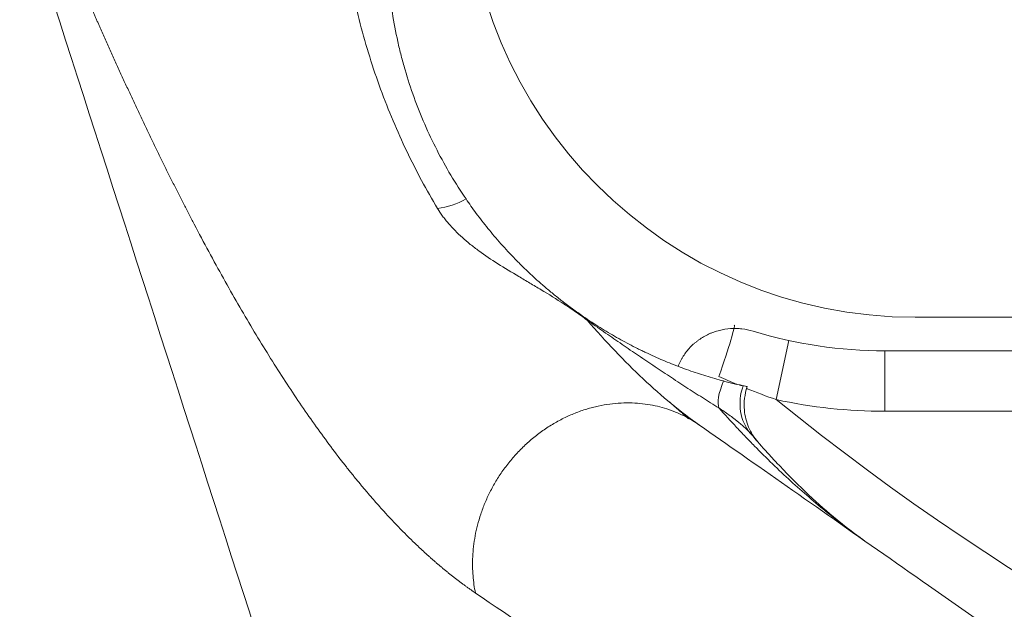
# Model space of a CAD drawing. Header units: millimetres. Extents: x -46 to 5160, y -5105 to -1541.
# Tile 55 of 104: x 3468 to 3500, y -4166 to -4146. Entities that reach past the tile are written whole.
import ezdxf

# ---------------------------------------------------------------- set-up
doc = ezdxf.new("R2010")
doc.units = ezdxf.units.MM
doc.header["$LTSCALE"] = 0.3175
doc.layers.add('1轮廓实线层', color=7, linetype='Continuous', lineweight=18)

msp = doc.modelspace()

# ---------------------------------------------------------------- linework, layer by layer
at = {"layer": '1轮廓实线层'}
for p, q in [((3497.50922, -4155.95634), (3507.73411, -4155.95634)), ((3493.32784, -4156.72854), (3492.90366, -4158.68304)), ((3496.50922, -4157.0698), (3496.50922, -4159.0698)), ((3496.50922, -4157.0698), (3598.50922, -4157.0698)), ((3598.50922, -4159.0698), (3496.50922, -4159.0698))]:
    msp.add_line(p, q, dxfattribs=at)
for centre, radius, start, end in [((3497.50922, -4141.0698), 14.88654, 180, 270), ((3496.50922, -4142.0698), 15, 253.05696, 270), ((3496.50922, -4142.0698), 17, 257.755021, 270), ((3547.50922, -4091.0698), 86.90983, 231.075089, 308.924911)]:
    msp.add_arc(centre, radius, start, end, dxfattribs=at)
for centre, major_axis, ratio, start_param, end_param in [((3481.84735, -4150.67384), (-1.72493, -1.01224), 0.78490079, 1.05303232, 1.56224184), ((3487.76763, -4154.43711), (-1.1479, -1.63778), 0.00252537, 0.17823711, 0.24271465), ((3490.85113, -4158.10058), (-0.66566, -1.88597), 0.04376723, 1.68571353, 3.14159265), ((3492.13306, -4157.35224), (-1.05379, -1.69986), 0.27516424, 5.30813452, 6.08248205), ((3493.57522, -4158.50425), (-1.52127, -1.29836), 0.83687692, 5.33317544, 6.28318531)]:
    msp.add_ellipse(centre, major_axis=major_axis, ratio=ratio, start_param=start_param, end_param=end_param, dxfattribs=at)
for points, knots in [([(3470.50272, -4146.3649), (3470.48724, -4146.32992), (3470.45628, -4146.25994), (3470.40984, -4146.15471), (3470.3634, -4146.04925), (3470.31695, -4145.94356), (3470.27049, -4145.83763), (3470.22403, -4145.73146), (3470.17756, -4145.62505), (3470.13108, -4145.51841), (3470.08459, -4145.41152), (3470.0381, -4145.3044), (3469.9916, -4145.19704), (3469.94508, -4145.08945), (3469.89856, -4144.98161), (3469.85203, -4144.87354), (3469.80549, -4144.76523), (3469.75894, -4144.65669), (3469.71238, -4144.5479), (3469.66582, -4144.43888), (3469.61924, -4144.32962), (3469.57265, -4144.22012), (3469.52604, -4144.11039), (3469.47943, -4144.00042), (3469.43281, -4143.89021), (3469.38617, -4143.77976), (3469.33953, -4143.66907), (3469.29287, -4143.55815), (3469.2462, -4143.44699), (3469.19951, -4143.33559), (3469.15282, -4143.22395), (3469.10611, -4143.11208), (3469.05939, -4142.99997), (3469.01265, -4142.88762), (3468.9659, -4142.77503), (3468.91914, -4142.6622), (3468.87237, -4142.54914), (3468.82558, -4142.43584), (3468.77877, -4142.3223), (3468.73195, -4142.20853), (3468.68512, -4142.09451), (3468.63827, -4141.98026), (3468.5914, -4141.86577), (3468.54452, -4141.75105), (3468.49762, -4141.63608), (3468.45071, -4141.52088), (3468.40378, -4141.40544), (3468.34361, -4141.25718), (3468.27021, -4141.07588), (3468.18361, -4140.86129), (3468.097, -4140.64605), (3468.0104, -4140.43015), (3467.92379, -4140.21363), (3467.86608, -4140.0688), (3467.83722, -4139.99637)], [0, 0, 0, 0, 0.01722327, 0.03445643, 0.05169954, 0.06895267, 0.08621586, 0.10348917, 0.12077268, 0.13806643, 0.15537048, 0.17268489, 0.19000972, 0.20734503, 0.22469088, 0.24204733, 0.25941442, 0.27679223, 0.2941808, 0.31158021, 0.32899049, 0.34641172, 0.36384395, 0.38128724, 0.39874164, 0.41620721, 0.43368402, 0.45117211, 0.46867154, 0.48618238, 0.50370468, 0.52123848, 0.53878387, 0.55634088, 0.57390957, 0.59149001, 0.60908225, 0.62668634, 0.64430234, 0.66193031, 0.67957031, 0.69722238, 0.71488659, 0.73256299, 0.75025164, 0.7679526, 0.78566591, 0.80339163, 0.83611078, 0.86884902, 0.9016067, 0.93438419, 0.96718184, 1, 1, 1, 1]), ([(3481.68399, -4152.35128), (3481.50174, -4152.04927), (3481.32513, -4151.74006), (3480.98409, -4151.1077), (3480.81967, -4150.78456), (3480.50401, -4150.12506), (3480.35277, -4149.78869), (3480.06451, -4149.10376), (3479.92749, -4148.75518), (3479.66874, -4148.04728), (3479.54741, -4147.68905), (3479.32152, -4146.9662), (3479.21695, -4146.60157), (3479.02499, -4145.86861), (3478.93761, -4145.50027), (3478.7801, -4144.76336), (3478.70998, -4144.39478), (3478.64824, -4144.02834)], [0, 0, 0, 0, 0.125, 0.125, 0.25, 0.25, 0.375, 0.375, 0.5, 0.5, 0.625, 0.625, 0.75, 0.75, 0.875, 0.875, 1, 1, 1, 1]), ([(3480.07167, -4144.93714), (3480.10026, -4145.24942), (3480.13894, -4145.56378), (3480.23694, -4146.19296), (3480.29625, -4146.50778), (3480.40068, -4146.97808), (3480.43807, -4147.13454), (3480.49797, -4147.36851), (3480.5392, -4147.5243), (3480.5829, -4147.67928), (3480.69521, -4148.06565), (3480.79483, -4148.37123), (3481.01273, -4148.97358), (3481.131, -4149.27034), (3481.3852, -4149.85369), (3481.52113, -4150.14027), (3481.80965, -4150.7022), (3481.96224, -4150.97754), (3482.28312, -4151.51616), (3482.45141, -4151.77944), (3482.62708, -4152.03635)], [0, 0, 0, 0, 0.125, 0.125, 0.25, 0.25, 0.3125, 0.3125, 0.34375, 0.375, 0.375, 0.5, 0.5, 0.625, 0.625, 0.75, 0.75, 0.875, 0.875, 1, 1, 1, 1]), ([(3482.93967, -4165.08918), (3482.92573, -4165.07967), (3482.89784, -4165.06066), (3482.85602, -4165.03183), (3482.8142, -4165.00278), (3482.77238, -4164.97347), (3482.73055, -4164.94393), (3482.68873, -4164.91413), (3482.64691, -4164.88409), (3482.60509, -4164.85381), (3482.56326, -4164.82328), (3482.52144, -4164.79251), (3482.47961, -4164.76149), (3482.43779, -4164.73022), (3482.39596, -4164.69871), (3482.35414, -4164.66695), (3482.31231, -4164.63495), (3482.27048, -4164.60271), (3482.22865, -4164.57021), (3482.18682, -4164.53748), (3482.14499, -4164.5045), (3482.10316, -4164.47127), (3482.06133, -4164.43779), (3482.01949, -4164.40408), (3481.97765, -4164.37011), (3481.93582, -4164.3359), (3481.89398, -4164.30145), (3481.85214, -4164.26675), (3481.81029, -4164.23181), (3481.76845, -4164.19662), (3481.7266, -4164.16118), (3481.68476, -4164.1255), (3481.64291, -4164.08957), (3481.60105, -4164.0534), (3481.5592, -4164.01699), (3481.51734, -4163.98032), (3481.47549, -4163.94342), (3481.43363, -4163.90626), (3481.39176, -4163.86887), (3481.3499, -4163.83122), (3481.30803, -4163.79334), (3481.26616, -4163.7552), (3481.22428, -4163.71682), (3481.18241, -4163.6782), (3481.14053, -4163.63933), (3481.09864, -4163.60021), (3481.05676, -4163.56085), (3481.01487, -4163.52125), (3480.97298, -4163.4814), (3480.93108, -4163.4413), (3480.88919, -4163.40096), (3480.84729, -4163.36037), (3480.80538, -4163.31954), (3480.76347, -4163.27846), (3480.72156, -4163.23714), (3480.67964, -4163.19557), (3480.63773, -4163.15376), (3480.5958, -4163.1117), (3480.55387, -4163.0694), (3480.51194, -4163.02685), (3480.47001, -4162.98406), (3480.42807, -4162.94102), (3480.38613, -4162.89773), (3480.34418, -4162.8542), (3480.30223, -4162.81043), (3480.26027, -4162.7664), (3480.21831, -4162.72214), (3480.17634, -4162.67763), (3480.13437, -4162.63287), (3480.0924, -4162.58787), (3480.05042, -4162.54262), (3480.00844, -4162.49713), (3479.96645, -4162.45139), (3479.92445, -4162.40541), (3479.88245, -4162.35918), (3479.84045, -4162.31271), (3479.79844, -4162.26599), (3479.75642, -4162.21902), (3479.7144, -4162.17181), (3479.67238, -4162.12436), (3479.63035, -4162.07666), (3479.58831, -4162.02871), (3479.54627, -4161.98052), (3479.50422, -4161.93208), (3479.46217, -4161.8834), (3479.42011, -4161.83448), (3479.37804, -4161.7853), (3479.33597, -4161.73589), (3479.29389, -4161.68622), (3479.25181, -4161.63632), (3479.20972, -4161.58616), (3479.16762, -4161.53576), (3479.12552, -4161.48512), (3479.08341, -4161.43423), (3479.04129, -4161.3831), (3478.99917, -4161.33172), (3478.95704, -4161.28009), (3478.91491, -4161.22822), (3478.87277, -4161.1761), (3478.83062, -4161.12374), (3478.78846, -4161.07114), (3478.7463, -4161.01829), (3478.70413, -4160.96519), (3478.66195, -4160.91185), (3478.61976, -4160.85826), (3478.57757, -4160.80443), (3478.53537, -4160.75035), (3478.49316, -4160.69603), (3478.14007, -4160.2396), (3477.47726, -4159.33803), (3476.511, -4157.90108), (3475.54597, -4156.34552), (3474.58053, -4154.67144), (3473.91039, -4153.42982), (3473.53053, -4152.70247), (3473.44123, -4152.53052), (3473.35196, -4152.35769), (3473.26271, -4152.18399), (3473.1735, -4152.00942), (3473.08432, -4151.83397), (3472.99517, -4151.65764), (3472.90604, -4151.48044), (3472.81693, -4151.30236), (3472.72785, -4151.12341), (3472.63878, -4150.94358), (3472.54973, -4150.76287), (3472.4607, -4150.58129), (3472.37169, -4150.39883), (3472.28268, -4150.2155), (3472.19369, -4150.03129), (3472.10471, -4149.84621), (3472.01573, -4149.66025), (3471.92676, -4149.47341), (3471.83779, -4149.2857), (3471.74883, -4149.09711), (3471.65987, -4148.90765), (3471.57091, -4148.71731), (3471.48194, -4148.5261), (3471.39297, -4148.33401), (3471.304, -4148.14104), (3471.21501, -4147.9472), (3471.12602, -4147.75248), (3471.03702, -4147.55689), (3470.948, -4147.36042), (3470.85897, -4147.16307), (3470.76992, -4146.96486), (3470.68086, -4146.76575), (3470.59177, -4146.56581), (3470.53241, -4146.4319), (3470.50272, -4146.3649)], [0, 0, 0, 0, 0.00313128, 0.00626364, 0.00939709, 0.01253164, 0.0156673, 0.01880409, 0.02194201, 0.0250811, 0.02822134, 0.03136277, 0.03450539, 0.03764922, 0.04079426, 0.04394053, 0.04708805, 0.05023683, 0.05338687, 0.0565382, 0.05969083, 0.06284476, 0.06600002, 0.0691566, 0.07231454, 0.07547384, 0.07863451, 0.08179657, 0.08496002, 0.08812489, 0.09129118, 0.09445891, 0.09762809, 0.10079873, 0.10397084, 0.10714445, 0.11031955, 0.11349617, 0.11667432, 0.119854, 0.12303524, 0.12621804, 0.12940241, 0.13258838, 0.13577595, 0.13896513, 0.14215594, 0.14534839, 0.14854249, 0.15173826, 0.1549357, 0.15813484, 0.16133567, 0.16453822, 0.1677425, 0.17094852, 0.17415629, 0.17736582, 0.18057713, 0.18379023, 0.18700513, 0.19022185, 0.19344039, 0.19666077, 0.199883, 0.20310709, 0.20633305, 0.20956091, 0.21279066, 0.21602233, 0.21925592, 0.22249144, 0.22572892, 0.22896835, 0.23220976, 0.23545315, 0.23869854, 0.24194593, 0.24519535, 0.2484468, 0.25170029, 0.25495584, 0.25821346, 0.26147316, 0.26473495, 0.26799885, 0.27126486, 0.274533, 0.27780328, 0.28107571, 0.2843503, 0.28762707, 0.29090603, 0.29418718, 0.29747055, 0.30075614, 0.30404396, 0.30733402, 0.31062635, 0.31392094, 0.31721781, 0.32051698, 0.32381844, 0.32712223, 0.33042833, 0.33373678, 0.33704758, 0.34036073, 0.34367626, 0.42024288, 0.4975309, 0.57567919, 0.65482386, 0.73509755, 0.74256164, 0.75003077, 0.75750504, 0.76498455, 0.7724694, 0.7799597, 0.78745554, 0.79495703, 0.80246427, 0.80997736, 0.8174964, 0.8250215, 0.83255275, 0.84009025, 0.84763411, 0.85518443, 0.86274131, 0.87030484, 0.87787513, 0.88545228, 0.89303639, 0.90062755, 0.90822587, 0.91583145, 0.92344438, 0.93106477, 0.93869271, 0.94632831, 0.95397165, 0.96162285, 0.96928199, 0.97694918, 0.98462451, 0.99230809, 1, 1, 1, 1]), ([(3482.62708, -4152.03635), (3482.73257, -4152.19063), (3482.84597, -4152.35027), (3483.08825, -4152.67649), (3483.21713, -4152.84306), (3483.48971, -4153.17957), (3483.6334, -4153.3495), (3483.93507, -4153.68983), (3484.09303, -4153.86022), (3484.29939, -4154.07233), (3484.34111, -4154.11471), (3484.42546, -4154.19936), (3484.46811, -4154.24166), (3484.59717, -4154.36811), (3484.68475, -4154.45191), (3484.86317, -4154.61844), (3484.95399, -4154.70118), (3485.13919, -4154.86572), (3485.23355, -4154.94751), (3485.42649, -4155.11047), (3485.52503, -4155.19164), (3485.67712, -4155.31357), (3485.72853, -4155.35425), (3485.83317, -4155.43591), (3485.8864, -4155.47689), (3485.96806, -4155.53887), (3485.99559, -4155.55961), (3486.05138, -4155.60135), (3486.07969, -4155.62238), (3486.16563, -4155.68574), (3486.22383, -4155.72802), (3486.34267, -4155.81301), (3486.4033, -4155.85572), (3486.49661, -4155.92038), (3486.52818, -4155.94208), (3486.59121, -4155.98505), (3486.62276, -4156.00639), (3486.65437, -4156.02758)], [0, 0, 0, 0, 0.125, 0.125, 0.25, 0.25, 0.375, 0.375, 0.5, 0.5, 0.53125, 0.53125, 0.5625, 0.5625, 0.625, 0.625, 0.6875, 0.6875, 0.75, 0.75, 0.8125, 0.8125, 0.84375, 0.84375, 0.875, 0.875, 0.890625, 0.890625, 0.90625, 0.90625, 0.9375, 0.9375, 0.96875, 0.96875, 0.984375, 0.984375, 1, 1, 1, 1]), ([(3486.63845, -4156.04932), (3486.51215, -4155.9547), (3486.38535, -4155.86358), (3486.13123, -4155.68711), (3486.00391, -4155.60177), (3485.622, -4155.35282), (3485.36745, -4155.19634), (3484.9899, -4154.96986), (3484.86478, -4154.89574), (3484.67872, -4154.78585), (3484.6169, -4154.74939), (3484.49438, -4154.67706), (3484.43367, -4154.64117), (3484.13302, -4154.46284), (3483.90183, -4154.32355), (3483.46143, -4154.04379), (3483.25218, -4153.90331), (3483.00576, -4153.72291), (3482.95718, -4153.68655), (3482.86192, -4153.61354), (3482.81522, -4153.57688), (3482.6779, -4153.46633), (3482.59007, -4153.39185), (3482.42189, -4153.24083), (3482.34153, -4153.16429), (3482.18839, -4153.00873), (3482.11561, -4152.92972), (3482.01232, -4152.80909), (3481.97886, -4152.76853), (3481.91397, -4152.68666), (3481.88256, -4152.6454), (3481.79169, -4152.52084), (3481.73551, -4152.43665), (3481.68399, -4152.35128)], [0, 0, 0, 0, 0.0625, 0.0625, 0.125, 0.125, 0.25, 0.25, 0.3125, 0.3125, 0.34375, 0.34375, 0.375, 0.375, 0.5, 0.5, 0.625, 0.625, 0.65625, 0.65625, 0.6875, 0.6875, 0.75, 0.75, 0.8125, 0.8125, 0.875, 0.875, 0.90625, 0.90625, 0.9375, 0.9375, 1, 1, 1, 1]), ([(3490.36458, -4159.52867), (3490.05206, -4159.30984), (3489.7397, -4159.07186), (3489.11592, -4158.55971), (3488.80452, -4158.28556), (3487.87233, -4157.41184), (3487.25359, -4156.76104), (3486.63848, -4156.04936)], [0, 0, 0, 0, 0.25, 0.25, 0.5, 0.5, 1, 1, 1, 1]), ([(3491.00717, -4158.96018), (3490.82476, -4158.84775), (3490.64248, -4158.73364), (3490.27808, -4158.50269), (3490.09596, -4158.38584), (3489.73181, -4158.14986), (3489.54978, -4158.03073), (3489.18579, -4157.79054), (3489.00382, -4157.66948), (3488.63991, -4157.42567), (3488.27603, -4157.18019), (3487.73024, -4156.80751), (3487.18445, -4156.43075), (3486.82058, -4156.17698), (3486.63865, -4156.04946)], [0, 0, 0, 0, 0.125, 0.125, 0.25, 0.25, 0.375, 0.375, 0.5, 0.5, 0.625, 0.75, 0.875, 1, 1, 1, 1]), ([(3486.65437, -4156.02758), (3486.74666, -4156.08948), (3486.83854, -4156.14962), (3487.02188, -4156.26682), (3487.20483, -4156.38096), (3487.38773, -4156.48971), (3487.57091, -4156.59603), (3487.66263, -4156.64797), (3487.84652, -4156.74959), (3487.9387, -4156.79926), (3488.12363, -4156.89645), (3488.21638, -4156.94396), (3488.35601, -4157.01366), (3488.40264, -4157.03664), (3488.49606, -4157.08207), (3488.54287, -4157.10453), (3488.68336, -4157.17105), (3488.77713, -4157.21427), (3489.05891, -4157.34064), (3489.24736, -4157.42052), (3489.62561, -4157.57188), (3489.81541, -4157.64336), (3490.19626, -4157.77811), (3490.38732, -4157.84139), (3490.77038, -4157.95981), (3490.96239, -4158.01496), (3491.15459, -4158.06607)], [0, 0, 0, 0, 0.0625, 0.0625, 0.125, 0.1875, 0.1875, 0.25, 0.25, 0.3125, 0.3125, 0.375, 0.375, 0.40625, 0.40625, 0.4375, 0.4375, 0.5, 0.5, 0.625, 0.625, 0.75, 0.75, 0.875, 0.875, 1, 1, 1, 1]), ([(3489.65142, -4157.58029), (3489.67458, -4157.52224), (3489.70053, -4157.46528), (3489.74369, -4157.3815), (3489.75879, -4157.35384), (3489.79042, -4157.2991), (3489.80696, -4157.272), (3489.89239, -4157.1394), (3489.96997, -4157.04123), (3490.09976, -4156.90547), (3490.14528, -4156.86215), (3490.21702, -4156.80012), (3490.24152, -4156.77994), (3490.29115, -4156.74099), (3490.31635, -4156.72217), (3490.44422, -4156.63124), (3490.55246, -4156.56861), (3490.69509, -4156.50287), (3490.72399, -4156.49035), (3490.78254, -4156.4666), (3490.81223, -4156.45536), (3490.90152, -4156.42388), (3490.96163, -4156.40579), (3491.14367, -4156.35989), (3491.26729, -4156.34042), (3491.42468, -4156.33017), (3491.45638, -4156.32883), (3491.51956, -4156.32761), (3491.55106, -4156.32772), (3491.64528, -4156.33016), (3491.70773, -4156.33462), (3491.89397, -4156.35631), (3492.01669, -4156.38179), (3492.13791, -4156.41872)], [0, 0, 0, 0, 0.0625, 0.0625, 0.09375, 0.09375, 0.125, 0.125, 0.25, 0.25, 0.3125, 0.3125, 0.34375, 0.34375, 0.375, 0.375, 0.5, 0.5, 0.53125, 0.53125, 0.5625, 0.5625, 0.625, 0.625, 0.75, 0.75, 0.78125, 0.78125, 0.8125, 0.8125, 0.875, 0.875, 1, 1, 1, 1]), ([(3491.15459, -4158.06607), (3491.21737, -4158.08276), (3491.279, -4158.09871), (3491.39948, -4158.12911), (3491.45835, -4158.14357), (3491.54376, -4158.16402), (3491.57168, -4158.17062), (3491.62579, -4158.18326), (3491.65203, -4158.1893), (3491.68973, -4158.19789), (3491.70201, -4158.20067), (3491.72588, -4158.20605), (3491.73749, -4158.20865), (3491.77071, -4158.21605), (3491.79067, -4158.22044), (3491.8065, -4158.2239)], [0, 0, 0, 0, 0.25, 0.25, 0.5, 0.5, 0.625, 0.625, 0.75, 0.75, 0.8125, 0.8125, 0.875, 0.875, 1, 1, 1, 1]), ([(3491.8065, -4158.2239), (3491.83394, -4158.22989), (3491.85958, -4158.23541), (3491.90558, -4158.24522), (3491.92597, -4158.24951), (3491.94246, -4158.25295)], [0, 0, 0, 0, 0.5, 0.5, 1, 1, 1, 1]), ([(3491.94297, -4158.25307), (3491.8606, -4158.50635), (3491.82858, -4158.77353), (3491.8687, -4159.22799), (3491.91651, -4159.41793), (3492.06676, -4159.77285), (3492.16921, -4159.93782), (3492.29565, -4160.08234)], [0, 0, 0, 0, 0.40067644, 0.40067644, 0.70033822, 0.70033822, 1, 1, 1, 1]), ([(3491.94476, -4158.25343), (3491.9458, -4158.25365), (3491.94744, -4158.25399), (3491.94885, -4158.25428), (3491.94863, -4158.25424), (3491.94684, -4158.25387), (3491.94423, -4158.25332), (3491.94476, -4158.25343)], [0, 0, 0, 0, 0.25, 0.25, 0.5, 0.5, 1, 1, 1, 1]), ([(3492.90366, -4158.68304), (3492.57965, -4158.57034), (3492.25993, -4158.44963), (3491.93833, -4158.31882), (3491.93237, -4158.3164), (3491.92642, -4158.31397)], [0, 0, 0, 0, 0.981473, 0.981473, 1, 1, 1, 1]), ([(3482.9393, -4165.0893), (3482.90249, -4164.90913), (3482.87461, -4164.71814), (3482.84255, -4164.31559), (3482.83838, -4164.104), (3482.85991, -4163.66319), (3482.88564, -4163.43397), (3482.97269, -4162.96328), (3483.03406, -4162.72183), (3483.15608, -4162.35651), (3483.20173, -4162.23423), (3483.30331, -4161.98989), (3483.35924, -4161.86784), (3483.48149, -4161.6253), (3483.54781, -4161.50482), (3483.69074, -4161.26688), (3483.76735, -4161.14941), (3483.93053, -4160.91897), (3484.01709, -4160.806), (3484.19959, -4160.58601), (3484.29552, -4160.479), (3484.49591, -4160.27233), (3484.60037, -4160.17267), (3484.81678, -4159.98198), (3484.92872, -4159.89095), (3485.15885, -4159.71861), (3485.27704, -4159.6373), (3485.51827, -4159.48527), (3485.64132, -4159.41455), (3485.8908, -4159.28432), (3486.01724, -4159.22481), (3486.27199, -4159.11735), (3486.40031, -4159.0694), (3486.65737, -4158.98514), (3486.78609, -4158.94883), (3487.04256, -4158.88768), (3487.17029, -4158.86283), (3487.42349, -4158.82421), (3487.54895, -4158.81043), (3487.79646, -4158.79334), (3487.91851, -4158.79003), (3488.27812, -4158.79467), (3488.50904, -4158.81724), (3488.94776, -4158.89418), (3489.15558, -4158.94851), (3489.54542, -4159.08125), (3489.72747, -4159.15962), (3490.06536, -4159.33315), (3490.22123, -4159.42829), (3490.36458, -4159.52867)], [0, 0, 0, 0, 0.0625, 0.0625, 0.125, 0.125, 0.1875, 0.1875, 0.25, 0.25, 0.28125, 0.28125, 0.3125, 0.3125, 0.34375, 0.34375, 0.375, 0.375, 0.40625, 0.40625, 0.4375, 0.4375, 0.46875, 0.46875, 0.5, 0.5, 0.53125, 0.53125, 0.5625, 0.5625, 0.59375, 0.59375, 0.625, 0.625, 0.65625, 0.65625, 0.6875, 0.6875, 0.71875, 0.71875, 0.75, 0.75, 0.8125, 0.8125, 0.875, 0.875, 0.9375, 0.9375, 1, 1, 1, 1]), ([(3492.05395, -4159.80261), (3492.01446, -4159.75633), (3491.96002, -4159.69962), (3491.88077, -4159.62539), (3491.8717, -4159.61698), (3491.8532, -4159.60002), (3491.82491, -4159.57434), (3491.79503, -4159.548), (3491.73323, -4159.49452), (3491.68934, -4159.45782), (3491.61983, -4159.40158), (3491.59604, -4159.38263), (3491.5473, -4159.34437), (3491.52229, -4159.32503), (3491.44607, -4159.26692), (3491.39352, -4159.22796), (3491.2865, -4159.15064), (3491.23193, -4159.11219), (3491.12091, -4159.0358), (3491.06446, -4158.99785), (3491.00717, -4158.96018)], [0, 0, 0, 0, 0.25, 0.25, 0.28125, 0.28125, 0.3125, 0.375, 0.375, 0.5, 0.5, 0.5625, 0.5625, 0.625, 0.625, 0.75, 0.75, 0.875, 0.875, 1, 1, 1, 1]), ([(3491.00717, -4158.96018), (3491.20199, -4159.17845), (3491.49542, -4159.49991), (3491.79084, -4159.81224), (3491.98824, -4160.0184), (3492.08718, -4160.12048), (3492.58278, -4160.62534), (3492.98225, -4161.01185), (3493.58679, -4161.56466), (3493.78923, -4161.74446), (3494.1959, -4162.09481), (3494.40008, -4162.2653), (3494.81027, -4162.59679), (3495.0163, -4162.75778), (3495.32665, -4162.99189), (3495.48217, -4163.1071), (3495.66422, -4163.23828), (3495.74237, -4163.2938), (3495.7945, -4163.33066), (3495.82059, -4163.34902), (3495.84664, -4163.36725)], [0, 0, 0, 0, 0.125, 0.1875, 0.1875, 0.25, 0.25, 0.5, 0.5, 0.625, 0.625, 0.75, 0.75, 0.875, 0.875, 0.9375, 0.96875, 0.984375, 0.984375, 1, 1, 1, 1]), ([(3655.98342, -4275.49623), (3651.89513, -4272.63358), (3647.81611, -4269.77742), (3639.68279, -4264.08241), (3635.62854, -4261.24359), (3627.55186, -4255.58824), (3623.52946, -4252.77173), (3615.52426, -4247.16642), (3611.54146, -4244.37764), (3603.62433, -4238.834), (3599.68996, -4236.07913), (3591.87981, -4230.6104), (3588.00397, -4227.89651), (3580.32269, -4222.51802), (3576.51717, -4219.85336), (3568.99038, -4214.58305), (3565.26907, -4211.97736), (3557.9272, -4206.83653), (3554.30665, -4204.30139), (3548.96631, -4200.56205), (3547.20133, -4199.32619), (3543.7045, -4196.87769), (3541.97262, -4195.66501), (3538.54519, -4193.2651), (3536.84966, -4192.07787), (3533.49833, -4189.73125), (3531.84258, -4188.57188), (3528.57479, -4186.28375), (3526.96272, -4185.15497), (3523.78658, -4182.93101), (3522.22252, -4181.83584), (3519.14703, -4179.68236), (3517.63564, -4178.62408), (3514.67077, -4176.54805), (3513.21725, -4175.53028), (3510.37384, -4173.53931), (3508.98392, -4172.56608), (3506.27388, -4170.66849), (3504.95377, -4169.74414), (3502.39005, -4167.949), (3501.14647, -4167.07824), (3498.74302, -4165.39532), (3497.58319, -4164.58319), (3495.35491, -4163.02294), (3494.28649, -4162.27482), (3492.24893, -4160.84811), (3491.2798, -4160.16952), (3490.36458, -4159.52867)], [0, 0, 0, 0, 0.0625, 0.0625, 0.125, 0.125, 0.1875, 0.1875, 0.25, 0.25, 0.3125, 0.3125, 0.375, 0.375, 0.4375, 0.4375, 0.5, 0.5, 0.5625, 0.5625, 0.59375, 0.59375, 0.625, 0.625, 0.65625, 0.65625, 0.6875, 0.6875, 0.71875, 0.71875, 0.75, 0.75, 0.78125, 0.78125, 0.8125, 0.8125, 0.84375, 0.84375, 0.875, 0.875, 0.90625, 0.90625, 0.9375, 0.9375, 0.96875, 0.96875, 1, 1, 1, 1]), ([(3492.05395, -4159.80261), (3492.21545, -4159.99183), (3492.45754, -4160.26853), (3492.69931, -4160.53437), (3492.8604, -4160.70915), (3492.94091, -4160.79533), (3493.3427, -4161.21953), (3493.66213, -4161.53797), (3494.29604, -4162.13273), (3494.61051, -4162.40904), (3495.07769, -4162.79196), (3495.23266, -4162.91434), (3495.46387, -4163.09006), (3495.57916, -4163.17596), (3495.71311, -4163.27275), (3495.77039, -4163.31351), (3495.80855, -4163.34051), (3495.82762, -4163.35394), (3495.84663, -4163.36724)], [0, 0, 0, 0, 0.125, 0.1875, 0.1875, 0.25, 0.25, 0.5, 0.5, 0.75, 0.75, 0.875, 0.875, 0.9375, 0.96875, 0.984375, 0.984375, 1, 1, 1, 1]), ([(3652.19833, -4279.88682), (3649.00908, -4277.72736), (3645.90528, -4275.62608), (3639.87007, -4271.53987), (3636.93864, -4269.55494), (3631.24855, -4265.70145), (3628.48988, -4263.83288), (3624.48109, -4261.1173), (3623.16635, -4260.22665), (3621.22643, -4258.91249), (3620.26452, -4258.26087), (3619.15635, -4257.51019), (3618.60577, -4257.13723), (3618.33136, -4256.95135), (3618.19437, -4256.85856), (3618.12593, -4256.8122), (3618.09172, -4256.78903), (3618.07463, -4256.77745), (3618.06608, -4256.77166), (3618.0618, -4256.76876), (3618.05967, -4256.76731), (3618.05875, -4256.76669), (3618.05814, -4256.76628), (3618.05788, -4256.7661), (3615.19587, -4254.82747), (3612.39548, -4252.9306), (3606.91796, -4249.21993), (3604.24082, -4247.40613), (3599.00986, -4243.86159), (3596.45605, -4242.13085), (3592.71755, -4239.59705), (3591.48676, -4238.76283), (3589.66356, -4237.52708), (3588.7577, -4236.9131), (3587.71091, -4236.2036), (3587.19003, -4235.85056), (3586.93021, -4235.67446), (3586.80046, -4235.58652), (3586.73562, -4235.54257), (3586.70322, -4235.52061), (3586.68701, -4235.50963), (3586.67891, -4235.50414), (3586.67486, -4235.50139), (3586.67313, -4235.50021), (3586.67197, -4235.49943), (3586.67142, -4235.49906), (3584.19128, -4233.81809), (3579.33054, -4230.52365), (3574.66753, -4227.36257), (3570.10364, -4224.26817), (3567.87126, -4222.75431), (3564.59679, -4220.53352), (3562.97807, -4219.43563), (3561.12191, -4218.17664), (3560.2019, -4217.55261), (3559.74391, -4217.24196), (3559.51542, -4217.08698), (3559.4013, -4217.00958), (3559.35242, -4216.97642), (3559.31984, -4216.95432), (3559.30358, -4216.94329), (3555.11067, -4214.0993), (3551.10215, -4211.38035), (3545.34259, -4207.47286), (3543.46492, -4206.19886), (3540.71169, -4204.33059), (3539.35089, -4203.40714), (3537.79095, -4202.34848), (3537.01789, -4201.82382), (3536.63309, -4201.56266), (3536.44112, -4201.43238), (3536.34524, -4201.36731), (3536.29733, -4201.33479), (3536.27338, -4201.31853), (3536.26141, -4201.31041), (3536.25628, -4201.30693), (3536.25286, -4201.3046), (3536.25111, -4201.30342), (3532.82479, -4198.97799), (3529.54842, -4196.75384), (3524.85595, -4193.56783), (3523.32879, -4192.53086), (3521.09347, -4191.01296), (3519.98965, -4190.2634), (3518.72607, -4189.40534), (3518.10033, -4188.98042), (3517.78897, -4188.76899), (3517.63367, -4188.66353), (3517.55611, -4188.61086), (3517.51736, -4188.58455), (3517.49799, -4188.57139), (3517.4883, -4188.56482), (3517.48346, -4188.56153), (3517.48139, -4188.56012), (3517.48, -4188.55918), (3517.47929, -4188.55869), (3514.74646, -4186.70293), (3512.14314, -4184.93512), (3508.43229, -4182.41465), (3507.2277, -4181.59637), (3505.46939, -4180.40176), (3504.60236, -4179.81266), (3503.61204, -4179.13973), (3503.12217, -4178.80685), (3502.87856, -4178.64131), (3502.75708, -4178.55877), (3502.69643, -4178.51755), (3502.66612, -4178.49695), (3502.65097, -4178.48666), (3502.6434, -4178.48151), (3502.63962, -4178.47894), (3502.63772, -4178.47765), (3502.63691, -4178.4771), (3502.63637, -4178.47674), (3502.63608, -4178.47654), (3500.55827, -4177.06459), (3496.62062, -4174.38911), (3491.36835, -4170.82018), (3488.3038, -4168.73707), (3485.45797, -4166.80206), (3484.14451, -4165.90859), (3482.93967, -4165.08918)], [0, 0, 0, 0, 0.03125, 0.03125, 0.0625, 0.0625, 0.09375, 0.09375, 0.109375, 0.109375, 0.1171875, 0.12109375, 0.12304687, 0.12402344, 0.12451172, 0.12475586, 0.12487793, 0.12493896, 0.12496948, 0.12498474, 0.12499237, 0.12499619, 0.12499619, 0.125, 0.125, 0.15625, 0.15625, 0.1875, 0.1875, 0.21875, 0.21875, 0.234375, 0.234375, 0.2421875, 0.24609375, 0.24804687, 0.24902344, 0.24951172, 0.24975586, 0.24987793, 0.24993896, 0.24996948, 0.24998474, 0.24999237, 0.24999237, 0.25, 0.25, 0.28125, 0.3125, 0.3125, 0.34375, 0.34375, 0.359375, 0.3671875, 0.37109375, 0.37304688, 0.37402344, 0.37451172, 0.37475586, 0.37475586, 0.375, 0.375, 0.4375, 0.4375, 0.46875, 0.46875, 0.484375, 0.4921875, 0.49609375, 0.49804688, 0.49902344, 0.49951172, 0.49975586, 0.49987793, 0.49993896, 0.49996948, 0.49996948, 0.5, 0.5, 0.5625, 0.5625, 0.59375, 0.59375, 0.609375, 0.6171875, 0.62109375, 0.62304688, 0.62402344, 0.62451172, 0.62475586, 0.62487793, 0.62493896, 0.62496948, 0.62498474, 0.62498474, 0.625, 0.625, 0.6875, 0.6875, 0.71875, 0.71875, 0.734375, 0.7421875, 0.74609375, 0.74804688, 0.74902344, 0.74951172, 0.74975586, 0.74987793, 0.74993896, 0.74996948, 0.74998474, 0.74999237, 0.74999237, 0.75, 0.75, 0.8125, 0.875, 0.9375, 0.9375, 1, 1, 1, 1])]:
    msp.add_open_spline(points, degree=3, knots=knots, dxfattribs=at)
for points, degree in [([(3468.77188, -4144.94841), (3518.95841, -4301.0843)], 1), ([(3491.60495, -4158.1796), (3491.40482, -4158.09392), (3491.20633, -4158.00512), (3491.00946, -4157.91327)], 3), ([(3490.00177, -4159.31692), (3489.36912, -4158.76076)], 1)]:
    msp.add_open_spline(points, degree=degree, dxfattribs=at)

doc.saveas('drawing.dxf')
